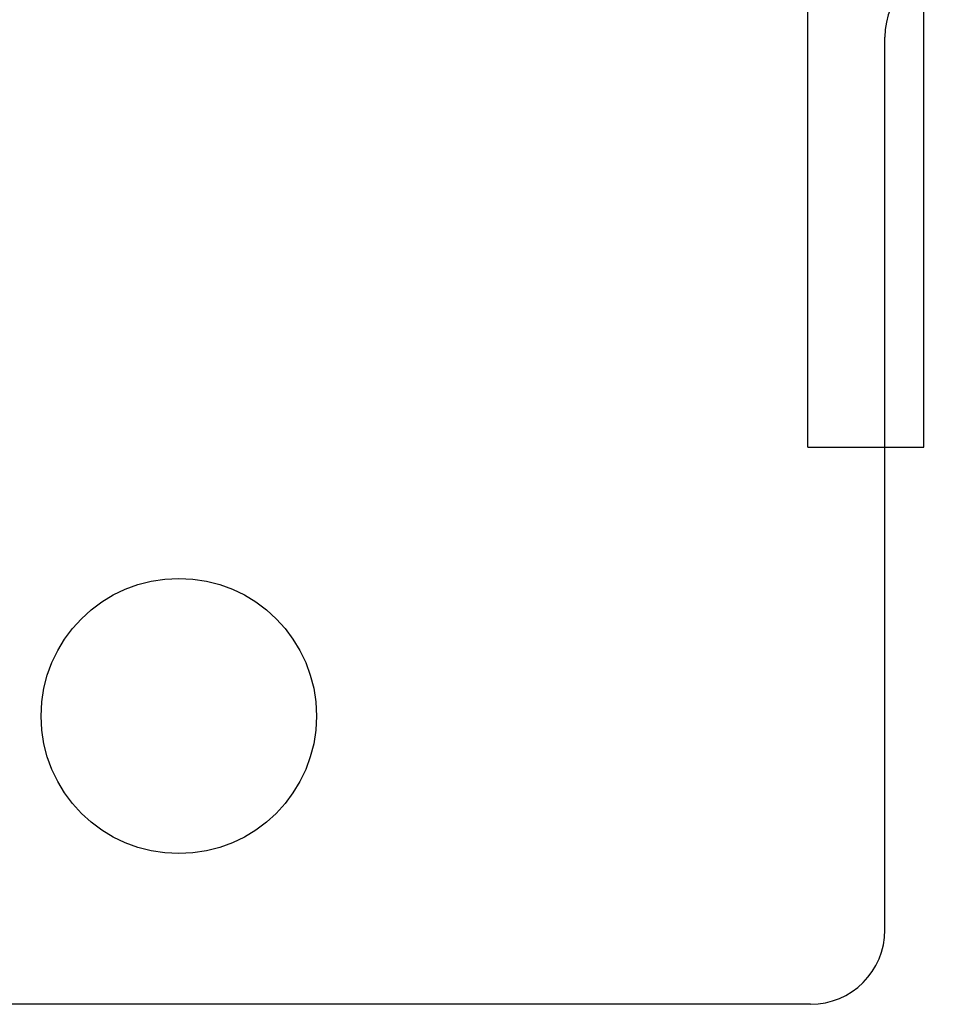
# Model space of a CAD drawing. Header units: inches. Extents: x 0 to 308, y 0 to 199.
# Tile 115 of 139: x 121.11 to 122.12, y 163.53 to 164.59. Entities that reach past the tile are written whole.
import ezdxf

# ---------------------------------------------------------------- set-up
doc = ezdxf.new("R2010")
doc.units = ezdxf.units.IN
doc.header["$LTSCALE"] = 16.920913
doc.header["$MEASUREMENT"] = 0
doc.linetypes.add('HIDDEN', pattern=[0.2, 0.1, -0.1])
doc.layers.add('DEFAULT_2', color=8, linetype='HIDDEN')

msp = doc.modelspace()

# ---------------------------------------------------------------- linework, layer by layer
at = {"layer": 'DEFAULT_2', "color": 8, "linetype": 'HIDDEN'}
for p, q in [((121.9597, 164.1309), (121.9597, 165.4632)), ((122.0847, 164.1309), (122.0847, 165.4632)), ((122.0427, 163.612), (122.0427, 164.572)), ((121.9597, 164.1309), (122.0847, 164.1309)), ((121.9627, 163.532), (120.6047, 163.532))]:
    msp.add_line(p, q, dxfattribs=at)
msp.add_circle((121.2837, 163.842), 0.148, dxfattribs=at)
for centre, start, end in [((122.1227, 164.572), 90, 180), ((121.9627, 163.612), 270, 360)]:
    msp.add_arc(centre, 0.08, start, end, dxfattribs=at)

doc.saveas('drawing.dxf')
